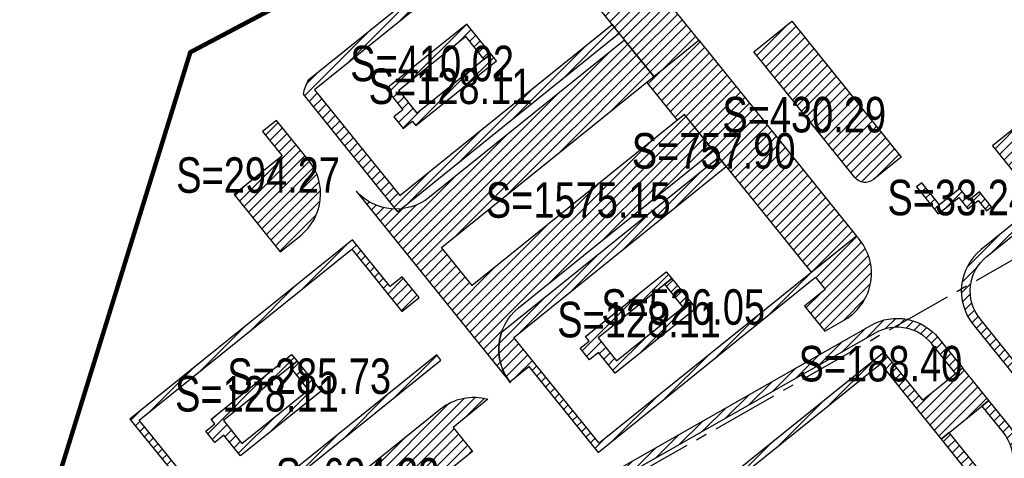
# Model space of a CAD drawing. Header units: millimetres. Extents: x 38389465 to 38395088, y 2473666 to 2480744.
# Tile 236 of 256: x 38394306 to 38394527, y 2477685 to 2477784. Entities that reach past the tile are written whole.
import ezdxf
from ezdxf.enums import TextEntityAlignment as Align

# ---------------------------------------------------------------- set-up
doc = ezdxf.new("R2010")
doc.units = ezdxf.units.MM
doc.header["$LTSCALE"] = 2
doc.linetypes.add('CENTER2', pattern=[1.125, 0.75, -0.125, 0.125, -0.125])
for name, color, linetype in [('MJZJ', 7, 'CONTINUOUS'), ('w-用地红线', 1, 'CONTINUOUS'), ('路面铺装', 143, 'CENTER2'), ('路面铺装填充', 143, 'CENTER2')]:
    doc.layers.add(name, color=color, linetype=linetype)
doc.styles.add('中等线体', font='txt', dxfattribs={"width": 0.8})
pattern_1 = [(45, (0, 0), (-1.1313708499, 1.1313708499), [])]

msp = doc.modelspace()

# ---------------------------------------------------------------- hatches: boundary and pattern name
at = {"layer": 'MJZJ', "linetype": 'ByBlock'}
h = msp.add_hatch(dxfattribs=at)
h.set_pattern_fill('411B', color=256, scale=2, style=0)
h.set_pattern_definition(pattern_1)
h.paths.add_polyline_path([(38394451.612, 2477773.622), (38394458.623, 2477779.266), (38394439.463, 2477803.064), (38394435.72, 2477800.051), (38394426.158, 2477811.928), (38394421.798, 2477808.418), (38394420.294, 2477810.287), (38394418.271, 2477808.659), (38394448.495, 2477771.112)])
h = msp.add_hatch(dxfattribs=at)
h.set_pattern_fill('411B', color=256, scale=2, style=0)
h.set_pattern_definition(pattern_1)
edge = h.paths.add_edge_path()
edge.add_line((38394418.271, 2477808.659), (38394419.9, 2477806.635))
edge.add_line((38394419.9, 2477806.635), (38394372.074, 2477768.13))
edge.add_line((38394372.074, 2477768.13), (38394391.263, 2477744.296))
edge.add_line((38394391.263, 2477744.296), (38394439.088, 2477782.796))
edge.add_line((38394439.088, 2477782.796), (38394440.72, 2477780.772))
edge.add_line((38394440.72, 2477780.772), (38394390.866, 2477740.637))
edge.add_line((38394390.866, 2477740.637), (38394369.555, 2477767.109))
edge.add_arc((38394381.295, 2477764.645), 11.996, 151.16808, 168.14837, ccw=False)
edge.add_line((38394370.786, 2477770.43), (38394418.271, 2477808.659))
h = msp.add_hatch(dxfattribs=at)
h.set_pattern_fill('411B', color=256, scale=2, style=0)
h.set_pattern_definition(pattern_1)
edge = h.paths.add_edge_path()
edge.add_line((38394504.198, 2477752.953), (38394497.981, 2477747.918))
edge.add_arc((38394496.099, 2477750.243), 2.992, 218.24216, 309.00165, ccw=False)
edge.add_line((38394493.749, 2477748.391), (38394471, 2477776.649))
edge.add_line((38394471, 2477776.649), (38394479.568, 2477783.547))
edge.add_line((38394479.568, 2477783.547), (38394504.198, 2477752.953))
h = msp.add_hatch(dxfattribs=at)
h.set_pattern_fill('411B', color=256, scale=2, style=0)
h.set_pattern_definition(pattern_1)
h.paths.add_polyline_path([(38394388.249, 2477768.315), (38394392.002, 2477763.634), (38394389.974, 2477762.008), (38394392.039, 2477759.432), (38394394.068, 2477761.059), (38394394.881, 2477760.044), (38394413.032, 2477774.657), (38394411.778, 2477776.215), (38394410.22, 2477774.961), (38394395.187, 2477762.858), (38394391.048, 2477767.999), (38394406.081, 2477780.102), (38394410.222, 2477774.963), (38394411.778, 2477776.215), (38394406.385, 2477782.914)])
h = msp.add_hatch(dxfattribs=at)
h.set_pattern_fill('411B', color=256, scale=2, style=0)
h.set_pattern_definition(pattern_1)
h.paths.add_polyline_path([(38394564.348, 2477775.03), (38394558.328, 2477782.508), (38394524.797, 2477755.513), (38394530.816, 2477748.035)])
h = msp.add_hatch(dxfattribs=at)
h.set_pattern_fill('411B', color=256, scale=2, style=0)
h.set_pattern_definition(pattern_1)
edge = h.paths.add_edge_path()
edge.add_line((38394441.911, 2477779.292), (38394397.97, 2477743.916))
edge.add_arc((38394390.444, 2477753.263), 12, 221.45562, 308.83667, ccw=False)
edge.add_line((38394381.451, 2477745.319), (38394416.219, 2477702.132))
edge.add_arc((38394425.572, 2477709.651), 12, 128.83646, 218.79557, ccw=False)
edge.add_line((38394418.047, 2477718.998), (38394461.975, 2477754.368))
edge.add_line((38394461.975, 2477754.368), (38394455.393, 2477762.544))
edge.add_line((38394455.393, 2477762.544), (38394407.565, 2477724.041))
edge.add_line((38394407.565, 2477724.041), (38394400.668, 2477732.608))
edge.add_line((38394400.668, 2477732.608), (38394448.495, 2477771.102))
edge.add_line((38394448.495, 2477771.102), (38394441.911, 2477779.292))
h = msp.add_hatch(dxfattribs=at)
h.set_pattern_fill('411B', color=256, scale=2, style=0)
h.set_pattern_definition(pattern_1)
h.paths.add_polyline_path([(38394455.392, 2477762.544), (38394453.836, 2477761.291), (38394446.938, 2477769.859), (38394451.612, 2477773.622), (38394458.624, 2477779.267), (38394464.766, 2477771.633), (38394484.68, 2477746.9), (38394494.116, 2477735.179), (38394483.988, 2477727.024)])
h = msp.add_hatch(dxfattribs=at)
h.set_pattern_fill('411B', color=256, scale=2, style=0)
h.set_pattern_definition(pattern_1)
edge = h.paths.add_edge_path()
edge.add_arc((38394572.929, 2477757.546), 12, 38.82784, 128.83677)
edge.add_line((38394565.403, 2477766.894), (38394522.237, 2477732.141))
edge.add_arc((38394529.762, 2477722.794), 12, 128.83677, 218.83648)
edge.add_line((38394520.415, 2477715.269), (38394560.049, 2477666.038))
edge.add_line((38394560.049, 2477666.038), (38394561.609, 2477667.294))
edge.add_line((38394561.609, 2477667.294), (38394521.975, 2477716.525))
edge.add_arc((38394529.764, 2477722.796), 10, 128.83657, 218.83647, ccw=False)
edge.add_line((38394523.493, 2477730.586), (38394566.644, 2477765.325))
edge.add_arc((38394572.915, 2477757.535), 10, 38.83645, 128.83657, ccw=False)
edge.add_line((38394580.704, 2477763.806), (38394594.439, 2477746.745))
edge.add_line((38394594.439, 2477746.745), (38394585.714, 2477739.724))
edge.add_line((38394585.714, 2477739.724), (38394589.477, 2477735.05))
edge.add_line((38394589.477, 2477735.05), (38394598.202, 2477742.072))
edge.add_line((38394598.202, 2477742.072), (38394620.339, 2477714.575))
edge.add_line((38394620.339, 2477714.575), (38394621.903, 2477715.835))
edge.add_line((38394621.903, 2477715.835), (38394582.277, 2477765.07))
h = msp.add_hatch(dxfattribs=at)
h.set_pattern_fill('411B', color=256, scale=2, style=0)
h.set_pattern_definition(pattern_1)
edge = h.paths.add_edge_path()
edge.add_line((38394363.505, 2477761.231), (38394360.389, 2477758.723))
edge.add_line((38394360.389, 2477758.723), (38394364.776, 2477753.273))
edge.add_line((38394364.776, 2477753.273), (38394353.952, 2477744.553))
edge.add_line((38394353.952, 2477744.553), (38394364.362, 2477731.623))
edge.add_line((38394364.362, 2477731.623), (38394368.958, 2477735.322))
edge.add_arc((38394361.433, 2477744.67), 12, 308.83591, 398.83663)
edge.add_line((38394370.78, 2477752.195), (38394363.505, 2477761.231))
h = msp.add_hatch(dxfattribs=at)
h.set_pattern_fill('411B', color=256, scale=2, style=0)
h.set_pattern_definition(pattern_1)
edge = h.paths.add_edge_path()
edge.add_line((38394484.896, 2477725.901), (38394487.127, 2477723.13))
edge.add_line((38394487.127, 2477723.13), (38394482.453, 2477719.367))
edge.add_line((38394482.453, 2477719.367), (38394486.992, 2477713.74))
edge.add_line((38394486.992, 2477713.74), (38394492.237, 2477716.782))
edge.add_arc((38394485.435, 2477726.771), 12.085, 304.25231, 404.08354)
edge.add_line((38394494.116, 2477735.178), (38394436.162, 2477688.523))
edge.add_line((38394436.162, 2477688.523), (38394416.974, 2477712.357))
edge.add_line((38394416.974, 2477712.357), (38394464.799, 2477750.86))
edge.add_line((38394464.799, 2477750.86), (38394463.169, 2477752.885))
edge.add_line((38394463.169, 2477752.885), (38394414.191, 2477713.455))
edge.add_line((38394414.191, 2477713.455), (38394413.828, 2477712.119))
edge.add_arc((38394425.572, 2477709.651), 12, 168.13339, 217.45408)
edge.add_line((38394416.046, 2477702.353), (38394420.331, 2477705.806))
edge.add_line((38394420.331, 2477705.806), (38394435.96, 2477686.43))
edge.add_line((38394435.96, 2477686.43), (38394484.896, 2477725.901))
h = msp.add_hatch(dxfattribs=at)
h.set_pattern_fill('411B', color=256, scale=2, style=0)
h.set_pattern_definition(pattern_1)
h.paths.add_polyline_path([(38394507.685, 2477746.23), (38394512.576, 2477740.154), (38394517.169, 2477743.852), (38394519.238, 2477741.282), (38394521.578, 2477743.165), (38394523.459, 2477740.828), (38394524.589, 2477741.738), (38394521.83, 2477745.165), (38394519.493, 2477743.284), (38394517.424, 2477745.854), (38394512.867, 2477742.186), (38394508.853, 2477747.171)])
h = msp.add_hatch(dxfattribs=at)
h.set_pattern_fill('411B', color=256, scale=2, style=0)
h.set_pattern_definition(pattern_1)
h.paths.add_polyline_path([(38394380.443, 2477732.219), (38394391.718, 2477718.214), (38394395.613, 2477721.349), (38394391.85, 2477726.023), (38394389.143, 2477723.841), (38394380.655, 2477734.348), (38394330.5, 2477693.963), (38394342.101, 2477679.552), (38394351.845, 2477667.449), (38394351.202, 2477667.493), (38394400.546, 2477707.218), (38394399.603, 2477708.395), (38394351.794, 2477669.896), (38394332.605, 2477693.732)])
h = msp.add_hatch(dxfattribs=at)
h.set_pattern_fill('411B', color=256, scale=2, style=0)
h.set_pattern_definition(pattern_1)
h.paths.add_polyline_path([(38394439.8, 2477704.286), (38394436.028, 2477708.952), (38394434.006, 2477707.318), (38394431.93, 2477709.885), (38394433.953, 2477711.52), (38394433.135, 2477712.531), (38394451.287, 2477727.144), (38394452.54, 2477725.586), (38394450.983, 2477724.332), (38394435.949, 2477712.229), (38394440.088, 2477707.088), (38394455.122, 2477719.191), (38394450.985, 2477724.333), (38394452.54, 2477725.586), (38394457.934, 2477718.887)])
h = msp.add_hatch(dxfattribs=at)
h.set_pattern_fill('411B', color=256, scale=2, style=0)
h.set_pattern_definition(pattern_1)
edge = h.paths.add_edge_path()
edge.add_line((38394436.271, 2477680.255), (38394497.363, 2477715.058))
edge.add_arc((38394503.303, 2477704.631), 12, 38.83664, 119.66868, ccw=False)
edge.add_line((38394512.65, 2477712.156), (38394518.071, 2477705.424))
edge.add_line((38394518.071, 2477705.424), (38394516.514, 2477704.168))
edge.add_line((38394516.514, 2477704.168), (38394511.092, 2477710.902))
edge.add_arc((38394503.303, 2477704.631), 10, 38.83647, 119.66868)
edge.add_line((38394498.353, 2477713.32), (38394437.54, 2477678.684))
edge.add_line((38394437.54, 2477678.684), (38394436.271, 2477680.255))
h = msp.add_hatch(dxfattribs=at)
h.set_pattern_fill('411B', color=256, scale=2, style=0)
h.set_pattern_definition(pattern_1)
h.paths.add_polyline_path([(38394355.431, 2477685.66), (38394351.659, 2477690.327), (38394349.637, 2477688.692), (38394347.562, 2477691.26), (38394349.584, 2477692.894), (38394348.767, 2477693.905), (38394366.918, 2477708.518), (38394368.172, 2477706.961), (38394366.614, 2477705.706), (38394351.581, 2477693.603), (38394355.72, 2477688.462), (38394370.753, 2477700.565), (38394366.617, 2477705.708), (38394368.172, 2477706.961), (38394373.565, 2477700.262)])
h = msp.add_hatch(dxfattribs=at)
h.set_pattern_fill('411B', color=256, scale=2, style=0)
h.set_pattern_definition(pattern_1)
h.paths.add_polyline_path([(38394518.072, 2477705.422), (38394509.114, 2477698.21), (38394500.396, 2477709.039), (38394450.233, 2477668.653), (38394472.432, 2477641.079), (38394522.596, 2477681.464), (38394515.007, 2477690.89), (38394513.217, 2477689.446), (38394519.864, 2477681.19), (38394475.454, 2477645.437), (38394455.136, 2477670.674), (38394499.546, 2477706.427), (38394513.215, 2477689.447), (38394523.965, 2477698.102)])
h = msp.add_hatch(dxfattribs=at)
h.set_pattern_fill('411B', color=256, scale=2, style=0)
h.set_pattern_definition(pattern_1)
edge = h.paths.add_edge_path()
edge.add_line((38394411.112, 2477698.446), (38394403.268, 2477692.069))
edge.add_line((38394403.268, 2477692.069), (38394407.653, 2477686.622))
edge.add_line((38394407.653, 2477686.622), (38394379.767, 2477664.172))
edge.add_line((38394379.767, 2477664.172), (38394375.382, 2477669.619))
edge.add_line((38394375.382, 2477669.619), (38394372.889, 2477667.612))
edge.add_line((38394372.889, 2477667.612), (38394376.016, 2477663.729))
edge.add_line((38394376.016, 2477663.729), (38394364.332, 2477654.322))
edge.add_line((38394364.332, 2477654.322), (38394357.223, 2477663.142))
edge.add_arc((38394352.965, 2477678.665), 16.096, 285.34025, 308.80103)
edge.add_line((38394363.051, 2477666.12), (38394400.438, 2477696.22))
edge.add_arc((38394407.952, 2477686.898), 11.973, 74.69475, 128.86733, ccw=False)
h = msp.add_hatch(dxfattribs=at)
h.set_pattern_fill('411B', color=256, scale=2, style=0)
h.set_pattern_definition(pattern_1)
edge = h.paths.add_edge_path()
edge.add_line((38394522.409, 2477696.846), (38394527.173, 2477690.927))
edge.add_arc((38394519.384, 2477684.656), 10, -51.16353, 38.83647, ccw=False)
edge.add_line((38394525.655, 2477676.867), (38394484.87, 2477644.032))
edge.add_arc((38394478.599, 2477651.822), 10, 273.29858, 308.83647, ccw=False)
edge.add_line((38394479.174, 2477641.838), (38394467.732, 2477641.177))
edge.add_line((38394467.732, 2477641.177), (38394469.272, 2477639.264))
edge.add_line((38394469.272, 2477639.264), (38394479.306, 2477639.853))
edge.add_arc((38394478.601, 2477651.87), 12.038, 273.3568, 308.77825)
edge.add_line((38394486.14, 2477642.486), (38394526.91, 2477675.308))
edge.add_arc((38394519.385, 2477684.655), 12, 308.83647, 398.83647)
edge.add_line((38394528.732, 2477692.181), (38394523.963, 2477698.1))
edge.add_line((38394523.963, 2477698.1), (38394522.409, 2477696.846))

# ---------------------------------------------------------------- linework, layer by layer
at = {"layer": 'w-用地红线', "linetype": 'CENTER2', "ltscale": 10, "const_width": 1, "flags": 128}
msp.add_lwpolyline([(38394656.281, 2477991.939), (38394656.292, 2477991.948), (38394656.797, 2477992.355), (38394673.708, 2477971.349), (38394760.942, 2477862.994), (38394778.16, 2477842.079), (38394795.83, 2477821.545), (38394813.945, 2477801.403), (38394813.441, 2477800.907), (38394812.052, 2477799.543), (38394810.954, 2477798.464), (38394780.499, 2477768.537), (38394771.912, 2477760.098), (38394701.77, 2477691.172), (38394688.771, 2477678.399), (38394660.777, 2477650.891), (38394551.064, 2477543.08), (38394546.008, 2477538.112), (38394536.461, 2477535.287), (38394526.346, 2477530.315), (38394519.658, 2477527.87), (38394509.166, 2477525.481), (38394503.212, 2477522.966), (38394499.294, 2477521.311), (38394495.181, 2477518.973), (38394492.498, 2477517.973), (38394492.434, 2477517.949), (38394478.297, 2477511.428), (38394478.139, 2477511.355), (38394472.336, 2477509.719), (38394470.411, 2477509.176), (38394463.306, 2477509.201), (38394454.477, 2477506.846), (38394451.519, 2477507.727), (38394451.505, 2477507.731), (38394451.413, 2477507.736), (38394451.378, 2477507.728), (38394451.229, 2477507.693), (38394443.027, 2477508.163), (38394427.9, 2477513.609), (38394416.336, 2477520.131), (38394415.414, 2477520.398), (38394412.518, 2477520.949), (38394404.972, 2477522.119), (38394403.589, 2477521.915), (38394390.111, 2477521.745), (38394389.482, 2477521.368), (38394385.821, 2477521.667), (38394385.985, 2477520.922), (38394385.848, 2477520.018), (38394385.835, 2477519.933), (38394385.714, 2477519.466), (38394385.025, 2477519.239), (38394381.999, 2477520.476), (38394375.793, 2477523.013), (38394363.076, 2477528.211), (38394359.68, 2477530.945), (38394356.697, 2477533.346), (38394356.427, 2477533.373), (38394346.433, 2477530.563), (38394334.88, 2477526.18), (38394329.647, 2477527.203), (38394325.309, 2477528.052), (38394317.947, 2477535.078), (38394314.457, 2477537.85), (38394313.65, 2477539.301), (38394307.622, 2477539.931), (38394303.051, 2477541.813), (38394300.496, 2477546.049), (38394300.9, 2477553.781), (38394302.517, 2477565.174), (38394306.782, 2477595.515), (38394308.237, 2477601.487), (38394309.337, 2477606.003), (38394311.018, 2477609.599), (38394312.14, 2477609.821), (38394314.685, 2477610.323), (38394305.871, 2477626.746), (38394323.836, 2477636.98), (38394308.928, 2477663.15), (38394343.577, 2477774.895), (38394344.096, 2477776.57), (38394389.193, 2477800.384), (38394400.439, 2477836.795), (38394376.656, 2477881.834), (38394385.369, 2477910.074), (38394385.306, 2477911.218), (38394390.846, 2477929.171), (38394392.239, 2477928.001), (38394396.852, 2477943.031), (38394407.667, 2477978), (38394406.418, 2477978.352), (38394406.062, 2477978.484), (38394407.133, 2477981.956), (38394409.785, 2477990.551), (38394442.977, 2478098.124), (38394478.62, 2478133.767), (38394514.263, 2478169.409), (38394581.67, 2478082.635), (38394632.669, 2478021.268), (38394656.281, 2477991.939)], close=True, dxfattribs=at)
at = {"layer": 'w-用地红线', "linetype": 'CENTER2', "ltscale": 10}
msp.add_lwpolyline([(38394656.281, 2477991.939), (38394646.33, 2477905.284), (38394637.174, 2477825.545), (38394636.73, 2477823.252), (38394634.841, 2477816.072), (38394634.324, 2477814.499), (38394633.977, 2477813.439), (38394633.151, 2477811.129), (38394631.54, 2477807.21), (38394629.508, 2477802.8), (38394626.441, 2477797.254), (38394622.553, 2477791.226), (38394618.25, 2477785.653), (38394613.315, 2477780.217), (38394606.588, 2477774.137), (38394604.672, 2477772.735), (38394553.671, 2477743.681), (38394319.127, 2477610.07), (38394316.729, 2477610.703), (38394314.697, 2477610.301)], dxfattribs=at)
at = {"layer": '路面铺装', "linetype": 'ByBlock', "flags": 128}
for points in [[(38394451.612, 2477773.622), (38394451.612, 2477773.622), (38394458.623, 2477779.266), (38394439.463, 2477803.064), (38394435.72, 2477800.051), (38394426.158, 2477811.928), (38394421.798, 2477808.418), (38394420.294, 2477810.287), (38394418.271, 2477808.659), (38394448.495, 2477771.112)], [(38394388.249, 2477768.315), (38394392.002, 2477763.634), (38394389.974, 2477762.008), (38394392.039, 2477759.432), (38394394.068, 2477761.059), (38394394.881, 2477760.044), (38394413.032, 2477774.657), (38394411.778, 2477776.215), (38394410.22, 2477774.961), (38394395.187, 2477762.858), (38394391.048, 2477767.999), (38394406.081, 2477780.102), (38394410.222, 2477774.963), (38394411.778, 2477776.215), (38394406.385, 2477782.914)], [(38394564.348, 2477775.03), (38394558.328, 2477782.508), (38394524.797, 2477755.513), (38394530.816, 2477748.035)], [(38394455.392, 2477762.544), (38394453.836, 2477761.291), (38394446.938, 2477769.859), (38394451.612, 2477773.622), (38394458.624, 2477779.267), (38394464.766, 2477771.633), (38394484.68, 2477746.9), (38394494.116, 2477735.179), (38394483.988, 2477727.024)], [(38394507.685, 2477746.23), (38394512.576, 2477740.154), (38394517.169, 2477743.852), (38394519.238, 2477741.282), (38394521.578, 2477743.165), (38394523.459, 2477740.828), (38394524.589, 2477741.738), (38394521.83, 2477745.165), (38394519.493, 2477743.284), (38394517.424, 2477745.854), (38394512.867, 2477742.186), (38394508.853, 2477747.171)], [(38394380.443, 2477732.219), (38394391.718, 2477718.214), (38394395.613, 2477721.349), (38394391.85, 2477726.023), (38394389.143, 2477723.841), (38394380.655, 2477734.348), (38394330.5, 2477693.963), (38394342.101, 2477679.552), (38394351.845, 2477667.449), (38394351.202, 2477667.493), (38394400.546, 2477707.218), (38394399.603, 2477708.395), (38394351.794, 2477669.896), (38394332.605, 2477693.732)], [(38394355.431, 2477685.66), (38394351.659, 2477690.327), (38394349.637, 2477688.692), (38394347.562, 2477691.26), (38394349.584, 2477692.894), (38394348.767, 2477693.905), (38394366.918, 2477708.518), (38394368.172, 2477706.961), (38394366.614, 2477705.706), (38394351.581, 2477693.603), (38394355.72, 2477688.462), (38394370.753, 2477700.565), (38394366.617, 2477705.708), (38394368.172, 2477706.961), (38394373.565, 2477700.262)], [(38394518.072, 2477705.422), (38394509.114, 2477698.21), (38394500.396, 2477709.039), (38394450.233, 2477668.653), (38394472.432, 2477641.079), (38394522.596, 2477681.464), (38394515.007, 2477690.89), (38394513.217, 2477689.446), (38394519.864, 2477681.19), (38394475.454, 2477645.437), (38394455.136, 2477670.674), (38394499.546, 2477706.427), (38394513.215, 2477689.447), (38394523.965, 2477698.102)]]:
    msp.add_lwpolyline(points, close=True, dxfattribs=at)
for points in [[(38394418.271, 2477808.659), (38394419.9, 2477806.635), (38394372.074, 2477768.13), (38394391.263, 2477744.296), (38394439.088, 2477782.796), (38394440.72, 2477780.772), (38394390.866, 2477740.637), (38394369.555, 2477767.109, -0.0742263), (38394370.786, 2477770.43)], [(38394504.198, 2477752.953), (38394497.981, 2477747.918, -0.4181014), (38394493.749, 2477748.391), (38394471, 2477776.649), (38394479.568, 2477783.547)], [(38394441.911, 2477779.292), (38394397.97, 2477743.916, -0.4008881), (38394381.451, 2477745.319), (38394416.219, 2477702.132, -0.4140046), (38394418.047, 2477718.998), (38394461.975, 2477754.368), (38394455.393, 2477762.544), (38394407.565, 2477724.041), (38394400.668, 2477732.608), (38394448.495, 2477771.102)], [(38394582.277, 2477765.07, 0.4142593), (38394565.403, 2477766.894), (38394522.237, 2477732.141, 0.4142121), (38394520.415, 2477715.269), (38394560.049, 2477666.038), (38394561.609, 2477667.294), (38394521.975, 2477716.525, -0.414213), (38394523.493, 2477730.586), (38394566.644, 2477765.325, -0.4142142), (38394580.704, 2477763.806), (38394594.439, 2477746.745), (38394585.714, 2477739.724), (38394589.477, 2477735.05), (38394598.202, 2477742.072), (38394620.339, 2477714.575), (38394621.903, 2477715.835)], [(38394363.505, 2477761.231), (38394360.389, 2477758.723), (38394364.776, 2477753.273), (38394353.952, 2477744.553), (38394364.362, 2477731.623), (38394368.958, 2477735.322, 0.4142173), (38394370.78, 2477752.195)], [(38394484.896, 2477725.901), (38394487.127, 2477723.13), (38394482.453, 2477719.367), (38394486.992, 2477713.74), (38394492.237, 2477716.782, 0.4654114), (38394494.116, 2477735.178), (38394436.162, 2477688.523), (38394416.974, 2477712.357), (38394464.799, 2477750.86), (38394463.169, 2477752.885), (38394414.191, 2477713.455), (38394413.828, 2477712.119, 0.218587), (38394416.046, 2477702.353), (38394420.331, 2477705.806), (38394435.96, 2477686.43)], [(38394436.271, 2477680.255), (38394497.363, 2477715.058, -0.3680871), (38394512.65, 2477712.156), (38394518.071, 2477705.424), (38394516.514, 2477704.168), (38394511.092, 2477710.902, 0.3680879), (38394498.353, 2477713.32), (38394437.54, 2477678.684)], [(38394411.112, 2477698.446), (38394403.268, 2477692.069), (38394407.653, 2477686.622), (38394379.767, 2477664.172), (38394375.382, 2477669.619), (38394372.889, 2477667.612), (38394376.016, 2477663.729), (38394364.332, 2477654.322), (38394357.223, 2477663.142, 0.102726), (38394363.051, 2477666.12), (38394400.438, 2477696.22, -0.2408754), (38394411.112, 2477698.446)], [(38394522.409, 2477696.846), (38394527.173, 2477690.927, -0.4142136), (38394525.655, 2477676.867), (38394484.87, 2477644.032, -0.1563182), (38394479.174, 2477641.838), (38394467.732, 2477641.177), (38394469.272, 2477639.264), (38394479.306, 2477639.853, 0.1557977), (38394486.14, 2477642.486), (38394526.91, 2477675.308, 0.4142135), (38394528.732, 2477692.181), (38394523.963, 2477698.1)]]:
    msp.add_lwpolyline(points, format="xyb", close=True, dxfattribs=at)
at = {"layer": '路面铺装填充', "linetype": 'ByBlock', "flags": 128}
msp.add_lwpolyline([(38394439.8, 2477704.286), (38394436.028, 2477708.952), (38394434.006, 2477707.318), (38394431.93, 2477709.885), (38394433.953, 2477711.52), (38394433.135, 2477712.531), (38394451.287, 2477727.144), (38394452.54, 2477725.586), (38394450.983, 2477724.332), (38394435.949, 2477712.229), (38394440.088, 2477707.088), (38394455.122, 2477719.191), (38394450.985, 2477724.333), (38394452.54, 2477725.586), (38394457.934, 2477718.887)], close=True, dxfattribs=at)

# ---------------------------------------------------------------- texts
at = {"layer": 'MJZJ', "linetype": 'ByBlock', "style": '中等线体', "width": 0.8}
for s, p in [('S=410.02', (38394398.564, 2477774.051)), ('S=128.11', (38394402.703, 2477768.91)), ('S=430.29', (38394482.374, 2477762.52)), ('S=757.90', (38394461.975, 2477754.368)), ('S=294.27', (38394359.364, 2477748.913)), ('S=1575.15', (38394431.479, 2477743.293)), ('S=33.24', (38394517.169, 2477743.852)), ('S=526.05', (38394455.122, 2477719.191)), ('S=128.11', (38394445.185, 2477716.354)), ('S=188.40', (38394499.546, 2477706.427)), ('S=285.73', (38394370.869, 2477703.611)), ('S=128.11', (38394359.098, 2477699.655)), ('S=634.32', (38394381.745, 2477681.17))]:
    msp.add_text(s, height=8, dxfattribs=at).set_placement(p, align=Align.MIDDLE)

doc.saveas('drawing.dxf')
